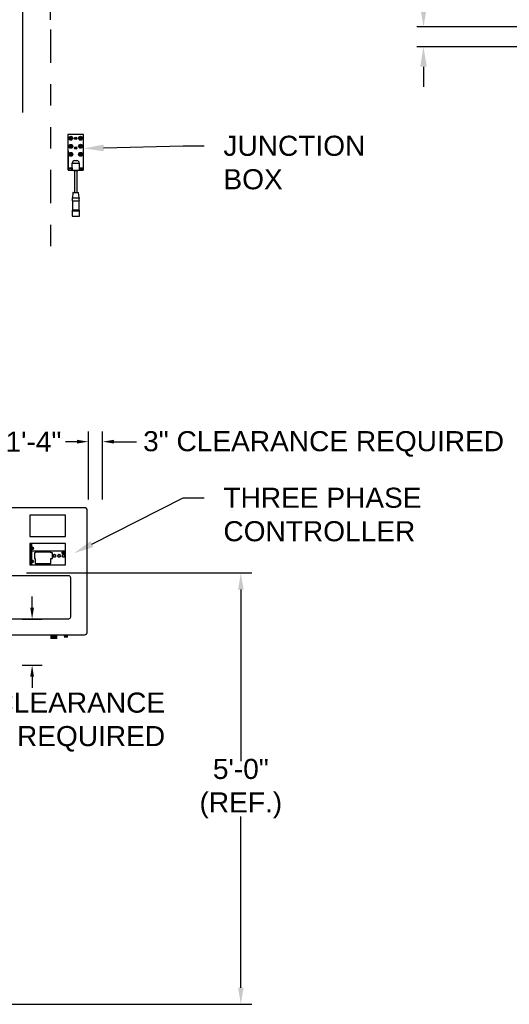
# Model space of a CAD drawing. Header units: inches. Extents: x 170 to 312, y 215 to 248.
# Tile 207 of 216: x 231.71 to 233.99, y 220.41 to 225.01. Entities that reach past the tile are written whole.
import ezdxf
from ezdxf import colors
from ezdxf.entities.mleader import LeaderData, LeaderLine
from ezdxf.math import Vec2, Vec3

# ---------------------------------------------------------------- set-up
doc = ezdxf.new("R2010")
doc.units = ezdxf.units.IN
doc.header["$LTSCALE"] = 0.25
doc.header["$MEASUREMENT"] = 0
doc.linetypes.add('PHANTOM2', pattern=[1.25, 0.625, -0.125, 0.125, -0.125, 0.125, -0.125])
for name, color, linetype in [('ANNOTATIONS', 1, 'Continuous'), ('HIDDEN', 6, 'PHANTOM2'), ('MOTOR LH', 7, 'Continuous')]:
    doc.layers.add(name, color=color, linetype=linetype)
doc.styles.add('ARIAL', font='arial.ttf', dxfattribs={"height": 0.09375})
doc.dimstyles.new('STANDARD$0', dxfattribs={"dimtxt": 0.09375, "dimasz": 0.09375, "dimexe": 0.03125, "dimexo": 0.046875, "dimgap": 0.09, "dimtad": 0, "dimtih": 1, "dimtoh": 1, "dimdec": 4, "dimzin": 0, "dimdsep": 46, "dimtxsty": 'ARIAL', "dimcen": 0.09, "dimadec": 0, "dimazin": 0, "dimtfac": 1, "dimtdec": 4, "dimtofl": 0, "dimtmove": 0, "dimatfit": 1, "dimfxl": 1, "dimtolj": 1, "dimtzin": 0, "dimarcsym": 0})

# ---------------------------------------------------------------- blocks, each defined once
blk = doc.blocks.new('*D179')
at = {"layer": 'ANNOTATIONS', "color": 0, "lineweight": -2, "transparency": 16777216}
for p, q in [((233.5894, 225.0714), (233.5894, 225.1651)), ((233.5894, 225.1651), (233.6832, 225.1651)), ((234.6452, 224.9776), (233.5582, 224.9776)), ((235.4248, 224.8853), (233.5582, 224.8853)), ((233.5894, 224.7916), (233.5894, 224.6978))]:
    blk.add_line(p, q, dxfattribs=at)
at = {"layer": 'ANNOTATIONS', "color": 0, "transparency": 16777216}
for points in [[(233.5738, 225.0714), (233.6051, 225.0714), (233.5894, 224.9776)], [(233.5738, 224.7916), (233.6051, 224.7916), (233.5894, 224.8853)]]:
    blk.add_solid(points, dxfattribs=at)
at = {"layer": 'defpoints', "color": 0, "transparency": 16777216}
for p in [(234.6921, 224.9776), (233.5894, 224.8853), (235.4717, 224.8853)]:
    blk.add_point(p, dxfattribs=at)
at = {"layer": 'ANNOTATIONS', "color": 0, "transparency": 16777216, "insert": (233.9319, 225.1651), "char_height": 0.09375, "attachment_point": 5, "style": 'ARIAL'}
blk.add_mtext('\\A1;1 1/2"', dxfattribs=at)
blk = doc.blocks.new('*D171')
at = {"layer": 'ANNOTATIONS', "color": 0, "lineweight": -2, "transparency": 16777216}
for p, q in [((230.6266, 223.5854), (230.6266, 225.1525)), ((231.7203, 224.5784), (231.7203, 225.1525)), ((230.7204, 225.1213), (230.8883, 225.1213)), ((231.6265, 225.1213), (231.4586, 225.1213))]:
    blk.add_line(p, q, dxfattribs=at)
at = {"layer": 'ANNOTATIONS', "color": 0, "transparency": 16777216}
for points in [[(230.7204, 225.1369), (230.7204, 225.1057), (230.6266, 225.1213)], [(231.6265, 225.1369), (231.6265, 225.1057), (231.7203, 225.1213)]]:
    blk.add_solid(points, dxfattribs=at)
at = {"layer": 'defpoints', "color": 0, "transparency": 16777216}
for p in [(230.6266, 225.1213), (231.7203, 224.5315), (230.6266, 223.5385)]:
    blk.add_point(p, dxfattribs=at)
at = {"layer": 'ANNOTATIONS', "color": 0, "transparency": 16777216, "insert": (231.1735, 225.1213), "char_height": 0.09375, "attachment_point": 5, "style": 'ARIAL'}
blk.add_mtext('\\A1;17 3/8"', dxfattribs=at)
blk = doc.blocks.new('*D186')
at = {"layer": 'ANNOTATIONS', "color": 0, "lineweight": -2, "transparency": 16777216}
for p, q in [((230.6266, 223.5854), (230.6266, 225.5863)), ((231.85, 225.0117), (231.85, 225.5863)), ((230.7204, 225.555), (231.0572, 225.555)), ((231.7563, 225.555), (231.4194, 225.555))]:
    blk.add_line(p, q, dxfattribs=at)
at = {"layer": 'ANNOTATIONS', "color": 0, "transparency": 16777216}
for points in [[(230.7204, 225.5706), (230.7204, 225.5394), (230.6266, 225.555)], [(231.7563, 225.5706), (231.7563, 225.5394), (231.85, 225.555)]]:
    blk.add_solid(points, dxfattribs=at)
at = {"layer": 'defpoints', "color": 0, "transparency": 16777216}
for p in [(231.85, 225.555), (231.85, 224.9648), (230.6266, 223.5385)]:
    blk.add_point(p, dxfattribs=at)
at = {"layer": 'ANNOTATIONS', "color": 0, "transparency": 16777216, "insert": (231.2383, 225.555), "char_height": 0.09375, "attachment_point": 5, "style": 'ARIAL'}
blk.add_mtext('\\A1;20"', dxfattribs=at)

msp = doc.modelspace()

# ---------------------------------------------------------------- linework, layer by layer
at = {"layer": 'ANNOTATIONS'}
for p, q in [((232.02659, 222.77145), (232.02659, 223.08815)), ((232.09226, 222.77145), (232.09226, 223.08815)), ((231.97315, 223.04101), (231.92001, 223.04101)), ((232.1454, 223.04101), (232.25, 223.04101)), ((231.73743, 222.42782), (232.78838, 222.42782)), ((232.73729, 222.35015), (232.73729, 221.54973)), ((231.76359, 222.26556), (231.76359, 222.3187)), ((231.71646, 222.21242), (231.81072, 222.21242)), ((231.71646, 221.99712), (231.81072, 221.99712)), ((231.76359, 221.94398), (231.76359, 221.89084)), ((232.73729, 220.49118), (232.73729, 221.29121)), ((231.20706, 220.41351), (232.78838, 220.41351))]:
    msp.add_line(p, q, dxfattribs=at)
for points in [[(231.97315, 223.04987), (231.97315, 223.03216), (232.02629, 223.04101)], [(232.1454, 223.04987), (232.1454, 223.03216), (232.09226, 223.04101)], [(232.72434, 222.35015), (232.75023, 222.35015), (232.73729, 222.42782)], [(231.75473, 222.26556), (231.77244, 222.26556), (231.76359, 222.21242)], [(231.75473, 221.94398), (231.77244, 221.94398), (231.76359, 221.99712)], [(232.72434, 220.49118), (232.75023, 220.49118), (232.73729, 220.41351)]]:
    msp.add_solid(points, dxfattribs=at)
at = {"layer": 'HIDDEN'}
msp.add_line((231.85002, 224.96659), (231.85002, 223.9359), dxfattribs=at)
at = {"layer": 'MOTOR LH'}
for p, q in [((231.93043, 224.47554), (231.93073, 224.31192)), ((232.00258, 224.47619), (231.93094, 224.47605)), ((231.93094, 224.47503), (231.93123, 224.32083)), ((232.00207, 224.47567), (231.93145, 224.47554)), ((231.98505, 224.45746), (231.98426, 224.45745)), ((231.98428, 224.45882), (231.98505, 224.45882)), ((231.98505, 224.45882), (231.98505, 224.45746)), ((232.00287, 224.32096), (232.00258, 224.47516)), ((232.0034, 224.31206), (232.00309, 224.47567)), ((231.96187, 224.35364), (231.97211, 224.35366)), ((231.93174, 224.32032), (231.95025, 224.32035)), ((231.93446, 224.30821), (231.95027, 224.30824)), ((231.94539, 224.31727), (231.93703, 224.31726)), ((231.93705, 224.31129), (231.9454, 224.3113)), ((231.95025, 224.32035), (231.95021, 224.34236)), ((231.95025, 224.32035), (231.95027, 224.30824)), ((231.95667, 224.30825), (231.95667, 224.30735)), ((231.96059, 224.30736), (231.96078, 224.20501)), ((231.97375, 224.20504), (231.97356, 224.30738)), ((231.97748, 224.30739), (231.97748, 224.30829)), ((231.98381, 224.34242), (231.98385, 224.32041)), ((231.98385, 224.32041), (232.00236, 224.32045)), ((231.98385, 224.32041), (231.98387, 224.3083)), ((231.98387, 224.3083), (231.99969, 224.30833)), ((231.99708, 224.31737), (231.98872, 224.31735)), ((231.98873, 224.31138), (231.99709, 224.3114)), ((231.95134, 224.16577), (231.95142, 224.12312)), ((231.95396, 224.20407), (231.95167, 224.17927)), ((231.98295, 224.17933), (231.98057, 224.20412)), ((231.98341, 224.12318), (231.98334, 224.16582)), ((231.95142, 224.12312), (231.95002, 224.11916)), ((231.95002, 224.11916), (231.95007, 224.09446)), ((231.98482, 224.11922), (231.98341, 224.12318)), ((231.98487, 224.09452), (231.98482, 224.11922)), ((232.00822, 222.73228), (231.51728, 222.73228)), ((231.91863, 222.69857), (231.75227, 222.69857)), ((231.75227, 222.69857), (231.75227, 222.59876)), ((231.91863, 222.59876), (231.91863, 222.69857)), ((232.02069, 222.15221), (232.02069, 222.7198)), ((231.75227, 222.59876), (231.91863, 222.59876)), ((231.91863, 222.56503), (231.75227, 222.56503)), ((231.75227, 222.56503), (231.75227, 222.46548)), ((231.75779, 222.46548), (231.75779, 222.56503)), ((231.75962, 222.46548), (231.75962, 222.56503)), ((231.76001, 222.46548), (231.76001, 222.56503)), ((231.76041, 222.54447), (231.76041, 222.56503)), ((231.76106, 222.56503), (231.76106, 222.54589)), ((231.76113, 222.54599), (231.76113, 222.56503)), ((231.91863, 222.46548), (231.91863, 222.56503)), ((231.76041, 222.48291), (231.76041, 222.5419)), ((231.76106, 222.54048), (231.76106, 222.48433)), ((231.76113, 222.54039), (231.76113, 222.48442)), ((231.91863, 222.53009), (231.76113, 222.53009)), ((231.77412, 222.52158), (231.77412, 222.49603)), ((231.7775, 222.52158), (231.77412, 222.52158)), ((231.7775, 222.52503), (231.7775, 222.52158)), ((231.85086, 222.52503), (231.7775, 222.52503)), ((231.85086, 222.52158), (231.85086, 222.52503)), ((231.85842, 222.52158), (231.85086, 222.52158)), ((231.85842, 222.49603), (231.85842, 222.52158)), ((231.91863, 222.52577), (231.90211, 222.52577)), ((231.90211, 222.52577), (231.90211, 222.52053)), ((231.90211, 222.52053), (231.91863, 222.52053)), ((231.91309, 222.52053), (231.91309, 222.52577)), ((231.9136, 222.52053), (231.9136, 222.52577)), ((231.91457, 222.52577), (231.91457, 222.52053)), ((231.91473, 222.52053), (231.91473, 222.52577)), ((231.9151, 222.52577), (231.9151, 222.52053)), ((231.91525, 222.52053), (231.91525, 222.52577)), ((231.91622, 222.52577), (231.91622, 222.52053)), ((231.91674, 222.52577), (231.91674, 222.52053)), ((231.75227, 222.46548), (231.91863, 222.46548)), ((231.76041, 222.46548), (231.76041, 222.48034)), ((231.76968, 222.48105), (231.7605, 222.4806)), ((231.76106, 222.47892), (231.76106, 222.46548)), ((231.76113, 222.47882), (231.76113, 222.46548)), ((231.77412, 222.49603), (231.7775, 222.49603)), ((231.7775, 222.49603), (231.7775, 222.47132)), ((231.7775, 222.47133), (231.85086, 222.47133)), ((231.7775, 222.47132), (231.85086, 222.47132)), ((231.77829, 222.47132), (231.77829, 222.47133)), ((231.77881, 222.47132), (231.77881, 222.47133)), ((231.77978, 222.47133), (231.77978, 222.47132)), ((231.77994, 222.47132), (231.77994, 222.47133)), ((231.78031, 222.47133), (231.78031, 222.47132)), ((231.78046, 222.47132), (231.78046, 222.47133)), ((231.78143, 222.47133), (231.78143, 222.47132)), ((231.78195, 222.47133), (231.78195, 222.47132)), ((231.80848, 222.47132), (231.80848, 222.47133)), ((231.80914, 222.47132), (231.80914, 222.47133)), ((231.81438, 222.47133), (231.81438, 222.47132)), ((231.81503, 222.47133), (231.81503, 222.47132)), ((231.818, 222.46656), (231.81582, 222.46656)), ((231.81582, 222.46656), (231.81582, 222.46548)), ((231.818, 222.46548), (231.818, 222.46891)), ((231.818, 222.46891), (231.84462, 222.46891)), ((231.84462, 222.46868), (231.818, 222.46868)), ((231.84462, 222.46829), (231.818, 222.46829)), ((231.81909, 222.46918), (231.81909, 222.46891)), ((231.84332, 222.46918), (231.81909, 222.46918)), ((231.81992, 222.46563), (231.82084, 222.46563)), ((231.81992, 222.46548), (231.81992, 222.46563)), ((231.82084, 222.46655), (231.82112, 222.46655)), ((231.82084, 222.46563), (231.82084, 222.46655)), ((231.82112, 222.46655), (231.82112, 222.46563)), ((231.82112, 222.46563), (231.82204, 222.46563)), ((231.82204, 222.46563), (231.82204, 222.46548)), ((231.8268, 222.46548), (231.82756, 222.46707)), ((231.82757, 222.46647), (231.82711, 222.46548)), ((231.82756, 222.46707), (231.8276, 222.46707)), ((231.82803, 222.46548), (231.82757, 222.46647)), ((231.8276, 222.46707), (231.82833, 222.46548)), ((231.8332, 222.46707), (231.8338, 222.46707)), ((231.8332, 222.46548), (231.8332, 222.46707)), ((231.83348, 222.46675), (231.83348, 222.46575)), ((231.83386, 222.46675), (231.83348, 222.46675)), ((231.83348, 222.46575), (231.83366, 222.46575)), ((231.84159, 222.46707), (231.84189, 222.46707)), ((231.84227, 222.46548), (231.84159, 222.46707)), ((231.84189, 222.46707), (231.84257, 222.46548)), ((231.8433, 222.46548), (231.84397, 222.46707)), ((231.84332, 222.46891), (231.84332, 222.46918)), ((231.84427, 222.46707), (231.8436, 222.46548)), ((231.84397, 222.46707), (231.84427, 222.46707)), ((231.84462, 222.46891), (231.84462, 222.46548)), ((231.8466, 222.46656), (231.84462, 222.46656)), ((231.8466, 222.46548), (231.8466, 222.46656)), ((231.85086, 222.47132), (231.85086, 222.49603)), ((231.85086, 222.49603), (231.85842, 222.49603)), ((231.9344, 222.41504), (231.59802, 222.41504)), ((231.94388, 222.22289), (231.94388, 222.40556)), ((231.59802, 222.21341), (231.9344, 222.21341)), ((231.51728, 222.13973), (232.00822, 222.13973)), ((231.8507, 222.13973), (231.8507, 222.1306)), ((231.87932, 222.1306), (231.87932, 222.13973)), ((231.91402, 222.13973), (231.91402, 222.13426)), ((231.92866, 222.13426), (231.92866, 222.13973)), ((231.8507, 222.1306), (231.85037, 222.13041)), ((231.85037, 222.13041), (231.8507, 222.13022)), ((231.85037, 222.13041), (231.87965, 222.13041)), ((231.8507, 222.12977), (231.85037, 222.12958)), ((231.85037, 222.12958), (231.8507, 222.12939)), ((231.85037, 222.12958), (231.87965, 222.12958)), ((231.8507, 222.12894), (231.85037, 222.12875)), ((231.85037, 222.12875), (231.8507, 222.12856)), ((231.85037, 222.12875), (231.87965, 222.12875)), ((231.8507, 222.12811), (231.85037, 222.12792)), ((231.85037, 222.12792), (231.8507, 222.12773)), ((231.85037, 222.12792), (231.87965, 222.12792)), ((231.8507, 222.12728), (231.85037, 222.12709)), ((231.85037, 222.12709), (231.8507, 222.12689)), ((231.85037, 222.12709), (231.87965, 222.12709)), ((231.8507, 222.12645), (231.85037, 222.12625)), ((231.85037, 222.12625), (231.8507, 222.12606)), ((231.85037, 222.12625), (231.87965, 222.12625)), ((231.8507, 222.12561), (231.85037, 222.12542)), ((231.85037, 222.12542), (231.8507, 222.12523)), ((231.85037, 222.12542), (231.87965, 222.12542)), ((231.8507, 222.12478), (231.85037, 222.12459)), ((231.85037, 222.12459), (231.8507, 222.1244)), ((231.85037, 222.12459), (231.87965, 222.12459)), ((231.87932, 222.1306), (231.8507, 222.1306)), ((231.8507, 222.13022), (231.8507, 222.12977)), ((231.8507, 222.13022), (231.87932, 222.13022)), ((231.87932, 222.12977), (231.8507, 222.12977)), ((231.8507, 222.12939), (231.8507, 222.12894)), ((231.8507, 222.12939), (231.87932, 222.12939)), ((231.87932, 222.12894), (231.8507, 222.12894)), ((231.8507, 222.12856), (231.8507, 222.12811)), ((231.8507, 222.12856), (231.87932, 222.12856)), ((231.87932, 222.12811), (231.8507, 222.12811)), ((231.8507, 222.12773), (231.8507, 222.12728)), ((231.8507, 222.12773), (231.87932, 222.12773)), ((231.87932, 222.12728), (231.8507, 222.12728)), ((231.8507, 222.12689), (231.8507, 222.12645)), ((231.8507, 222.12689), (231.87932, 222.12689)), ((231.87932, 222.12645), (231.8507, 222.12645)), ((231.8507, 222.12606), (231.8507, 222.12561)), ((231.8507, 222.12606), (231.87932, 222.12606)), ((231.87932, 222.12561), (231.8507, 222.12561)), ((231.8507, 222.12523), (231.8507, 222.12478)), ((231.8507, 222.12523), (231.87932, 222.12523)), ((231.87932, 222.12478), (231.8507, 222.12478)), ((231.8507, 222.1244), (231.8507, 222.12209)), ((231.8507, 222.1244), (231.87932, 222.1244)), ((231.87932, 222.12209), (231.8507, 222.12209)), ((231.87965, 222.13041), (231.87932, 222.1306)), ((231.87932, 222.13022), (231.87965, 222.13041)), ((231.87932, 222.12977), (231.87932, 222.13022)), ((231.87965, 222.12958), (231.87932, 222.12977)), ((231.87932, 222.12939), (231.87965, 222.12958)), ((231.87932, 222.12894), (231.87932, 222.12939)), ((231.87965, 222.12875), (231.87932, 222.12894)), ((231.87932, 222.12856), (231.87965, 222.12875)), ((231.87932, 222.12811), (231.87932, 222.12856)), ((231.87965, 222.12792), (231.87932, 222.12811)), ((231.87932, 222.12773), (231.87965, 222.12792)), ((231.87932, 222.12728), (231.87932, 222.12773)), ((231.87965, 222.12709), (231.87932, 222.12728)), ((231.87932, 222.12689), (231.87965, 222.12709)), ((231.87932, 222.12645), (231.87932, 222.12689)), ((231.87965, 222.12625), (231.87932, 222.12645)), ((231.87932, 222.12606), (231.87965, 222.12625)), ((231.87932, 222.12561), (231.87932, 222.12606)), ((231.87965, 222.12542), (231.87932, 222.12561)), ((231.87932, 222.12523), (231.87965, 222.12542)), ((231.87932, 222.12478), (231.87932, 222.12523)), ((231.87965, 222.12459), (231.87932, 222.12478)), ((231.87932, 222.1244), (231.87965, 222.12459)), ((231.87932, 222.12209), (231.87932, 222.1244)), ((231.91402, 222.13426), (231.91369, 222.13407)), ((231.91369, 222.13407), (231.91402, 222.13388)), ((231.91369, 222.13407), (231.92899, 222.13407)), ((231.91402, 222.1336), (231.91369, 222.13341)), ((231.91369, 222.13341), (231.91402, 222.13322)), ((231.91369, 222.13341), (231.92899, 222.13341)), ((231.91402, 222.13293), (231.91369, 222.13274)), ((231.91369, 222.13274), (231.91402, 222.13255)), ((231.91369, 222.13274), (231.92899, 222.13274)), ((231.91402, 222.13227), (231.91369, 222.13208)), ((231.91369, 222.13208), (231.91402, 222.13188)), ((231.91369, 222.13208), (231.92899, 222.13208)), ((231.91402, 222.1316), (231.91369, 222.13141)), ((231.91369, 222.13141), (231.91402, 222.13122)), ((231.91369, 222.13141), (231.92899, 222.13141)), ((231.91402, 222.13094), (231.91369, 222.13075)), ((231.91369, 222.13075), (231.91402, 222.13055)), ((231.91369, 222.13075), (231.92899, 222.13075)), ((231.91402, 222.13027), (231.91369, 222.13008)), ((231.91369, 222.13008), (231.91402, 222.12989)), ((231.91369, 222.13008), (231.92899, 222.13008)), ((231.91402, 222.12961), (231.91369, 222.12941)), ((231.91369, 222.12941), (231.91402, 222.12922)), ((231.91369, 222.12941), (231.92899, 222.12941)), ((231.91402, 222.13426), (231.92866, 222.13426)), ((231.91402, 222.13388), (231.91402, 222.1336)), ((231.91402, 222.13388), (231.92866, 222.13388)), ((231.91402, 222.1336), (231.92866, 222.1336)), ((231.91402, 222.13322), (231.91402, 222.13293)), ((231.91402, 222.13322), (231.92866, 222.13322)), ((231.91402, 222.13293), (231.92866, 222.13293)), ((231.91402, 222.13255), (231.91402, 222.13227)), ((231.91402, 222.13255), (231.92866, 222.13255)), ((231.91402, 222.13227), (231.92866, 222.13227)), ((231.91402, 222.13188), (231.91402, 222.1316)), ((231.91402, 222.13188), (231.92866, 222.13188)), ((231.91402, 222.1316), (231.92866, 222.1316)), ((231.91402, 222.13122), (231.91402, 222.13094)), ((231.91402, 222.13122), (231.92866, 222.13122)), ((231.91402, 222.13094), (231.92866, 222.13094)), ((231.91402, 222.13055), (231.91402, 222.13027)), ((231.91402, 222.13055), (231.92866, 222.13055)), ((231.91402, 222.13027), (231.92866, 222.13027)), ((231.91402, 222.12989), (231.91402, 222.12961)), ((231.91402, 222.12989), (231.92866, 222.12989)), ((231.91402, 222.12961), (231.92866, 222.12961)), ((231.91402, 222.12922), (231.91402, 222.12775)), ((231.91402, 222.12922), (231.92866, 222.12922)), ((231.92866, 222.12775), (231.91402, 222.12775)), ((231.92899, 222.13407), (231.92866, 222.13426)), ((231.92866, 222.13388), (231.92899, 222.13407)), ((231.92866, 222.1336), (231.92866, 222.13388)), ((231.92899, 222.13341), (231.92866, 222.1336)), ((231.92866, 222.13322), (231.92899, 222.13341)), ((231.92866, 222.13293), (231.92866, 222.13322)), ((231.92899, 222.13274), (231.92866, 222.13293)), ((231.92866, 222.13255), (231.92899, 222.13274)), ((231.92866, 222.13227), (231.92866, 222.13255)), ((231.92899, 222.13208), (231.92866, 222.13227)), ((231.92866, 222.13188), (231.92899, 222.13208)), ((231.92866, 222.1316), (231.92866, 222.13188)), ((231.92899, 222.13141), (231.92866, 222.1316)), ((231.92866, 222.13122), (231.92899, 222.13141)), ((231.92866, 222.13094), (231.92866, 222.13122)), ((231.92899, 222.13075), (231.92866, 222.13094)), ((231.92866, 222.13055), (231.92899, 222.13075)), ((231.92866, 222.13027), (231.92866, 222.13055)), ((231.92899, 222.13008), (231.92866, 222.13027)), ((231.92866, 222.12989), (231.92899, 222.13008)), ((231.92866, 222.12961), (231.92866, 222.12989)), ((231.92899, 222.12941), (231.92866, 222.12961)), ((231.92866, 222.12922), (231.92899, 222.12941)), ((231.92866, 222.12775), (231.92866, 222.12922))]:
    msp.add_line(p, q, dxfattribs=at)
at = {"layer": 'MOTOR LH', "flags": 128}
for points in [[(231.95021, 224.34236), (231.95046, 224.34236), (231.95122, 224.34236), (231.95246, 224.34236), (231.95414, 224.34236), (231.95621, 224.34237), (231.95861, 224.34237), (231.96126, 224.34238), (231.96409, 224.34238), (231.96701, 224.34239), (231.96993, 224.34239), (231.97276, 224.3424), (231.97541, 224.3424), (231.97781, 224.34241), (231.97988, 224.34241), (231.98156, 224.34241), (231.9828, 224.34242), (231.98356, 224.34242), (231.98381, 224.34242)], [(231.95027, 224.30824), (231.95053, 224.30824), (231.95128, 224.30824), (231.95252, 224.30825), (231.9542, 224.30825), (231.95627, 224.30825), (231.95867, 224.30826), (231.96133, 224.30826), (231.96415, 224.30827), (231.96707, 224.30827), (231.96999, 224.30828), (231.97282, 224.30828), (231.97547, 224.30829), (231.97787, 224.30829), (231.97994, 224.3083), (231.98162, 224.3083), (231.98286, 224.3083), (231.98362, 224.3083), (231.98387, 224.3083)], [(231.95667, 224.30735), (231.95668, 224.30735), (231.95705, 224.30735), (231.95788, 224.30735), (231.95914, 224.30735), (231.96078, 224.30736), (231.9627, 224.30736), (231.96484, 224.30737), (231.96707, 224.30737)], [(231.96707, 224.30737), (231.96931, 224.30737), (231.97144, 224.30738), (231.97337, 224.30738), (231.975, 224.30738), (231.97627, 224.30739), (231.9771, 224.30739), (231.97746, 224.30739), (231.97748, 224.30739)], [(231.95134, 224.16577), (231.95158, 224.16577), (231.9523, 224.16577), (231.95348, 224.16577), (231.95508, 224.16577), (231.95705, 224.16578), (231.95934, 224.16578), (231.96186, 224.16578), (231.96456, 224.16579), (231.96734, 224.16579)], [(231.95167, 224.17927), (231.95191, 224.17927), (231.95262, 224.17927), (231.95377, 224.17928), (231.95533, 224.17928), (231.95726, 224.17928), (231.95949, 224.17929), (231.96196, 224.17929), (231.9646, 224.1793), (231.96731, 224.1793)], [(231.95396, 224.20407), (231.95398, 224.20407), (231.95434, 224.20407), (231.95516, 224.20407), (231.95643, 224.20408), (231.95808, 224.20408), (231.96007, 224.20408), (231.96232, 224.20409), (231.96475, 224.20409), (231.96727, 224.2041)], [(231.95498, 224.205), (231.95521, 224.205), (231.95591, 224.205), (231.95705, 224.205), (231.95858, 224.20501), (231.96044, 224.20501), (231.96256, 224.20502), (231.96487, 224.20502), (231.96726, 224.20502)], [(231.96726, 224.20502), (231.96966, 224.20503), (231.97197, 224.20503), (231.97409, 224.20504), (231.97595, 224.20504), (231.97748, 224.20504), (231.97861, 224.20504), (231.97931, 224.20505), (231.97955, 224.20505)], [(231.96727, 224.2041), (231.96978, 224.2041), (231.97221, 224.20411), (231.97446, 224.20411), (231.97645, 224.20411), (231.9781, 224.20412), (231.97937, 224.20412), (231.9802, 224.20412), (231.98056, 224.20412), (231.98057, 224.20412)], [(231.96731, 224.1793), (231.97003, 224.17931), (231.97266, 224.17931), (231.97513, 224.17932), (231.97736, 224.17932), (231.97929, 224.17932), (231.98085, 224.17933), (231.98201, 224.17933), (231.98271, 224.17933), (231.98295, 224.17933)], [(231.96734, 224.16579), (231.97011, 224.1658), (231.97281, 224.1658), (231.97534, 224.16581), (231.97762, 224.16581), (231.97959, 224.16582), (231.98119, 224.16582), (231.98237, 224.16582), (231.98309, 224.16582), (231.98334, 224.16582)], [(231.95002, 224.11916), (231.95008, 224.11916), (231.95056, 224.11916), (231.95149, 224.11916), (231.95286, 224.11916), (231.95462, 224.11917), (231.95674, 224.11917), (231.95914, 224.11917), (231.96177, 224.11918), (231.96456, 224.11918), (231.96742, 224.11919)], [(231.95142, 224.12312), (231.95166, 224.12312), (231.95238, 224.12312), (231.95356, 224.12313), (231.95516, 224.12313), (231.95713, 224.12313), (231.95942, 224.12314), (231.96194, 224.12314), (231.96464, 224.12315)], [(231.96464, 224.12315), (231.97019, 224.12316), (231.97289, 224.12316), (231.97541, 224.12317), (231.9777, 224.12317), (231.97967, 224.12317), (231.98127, 224.12318), (231.98245, 224.12318), (231.98317, 224.12318), (231.98341, 224.12318)], [(231.96742, 224.11919), (231.97029, 224.1192), (231.97307, 224.1192), (231.9757, 224.11921), (231.97811, 224.11921), (231.98022, 224.11921), (231.98199, 224.11922), (231.98336, 224.11922), (231.98429, 224.11922), (231.98476, 224.11922), (231.98482, 224.11922)], [(231.95007, 224.09446), (231.95013, 224.09446), (231.9506, 224.09446), (231.95154, 224.09446), (231.9529, 224.09446), (231.95467, 224.09447), (231.95678, 224.09447), (231.95919, 224.09448), (231.96182, 224.09448), (231.9646, 224.09449), (231.96747, 224.09449)], [(231.9511, 224.09344), (231.95111, 224.09344), (231.95146, 224.09344), (231.95228, 224.09344), (231.95353, 224.09344), (231.95518, 224.09344), (231.95718, 224.09345), (231.95948, 224.09345), (231.96202, 224.09346), (231.9647, 224.09346)], [(231.9647, 224.09346), (231.97024, 224.09347), (231.97293, 224.09348), (231.97546, 224.09348), (231.97776, 224.09349), (231.97976, 224.09349), (231.98141, 224.09349), (231.98266, 224.0935), (231.98348, 224.0935), (231.98383, 224.0935), (231.98385, 224.0935)], [(231.96747, 224.09449), (231.97033, 224.0945), (231.97312, 224.0945), (231.97575, 224.09451), (231.97815, 224.09451), (231.98027, 224.09451), (231.98203, 224.09452), (231.9834, 224.09452), (231.98433, 224.09452), (231.98481, 224.09452), (231.98487, 224.09452)], [(231.76043, 222.54376), (231.76152, 222.54382), (231.76266, 222.54387), (231.76383, 222.54393), (231.76502, 222.54399), (231.7662, 222.54404), (231.76737, 222.5441), (231.76851, 222.54416), (231.76961, 222.54421)], [(231.76968, 222.54261), (231.76859, 222.54256), (231.76745, 222.5425), (231.76628, 222.54245), (231.76509, 222.54239), (231.76391, 222.54233), (231.76274, 222.54228), (231.7616, 222.54222), (231.7605, 222.54217)], [(231.76043, 222.4822), (231.76152, 222.48225), (231.76266, 222.4823), (231.76383, 222.48236), (231.76502, 222.48242), (231.7662, 222.48248), (231.76737, 222.48253), (231.76851, 222.48259), (231.76961, 222.48264)]]:
    msp.add_lwpolyline(points, dxfattribs=at)
at = {"layer": 'MOTOR LH'}
for centre, radius in [((231.94394, 224.458), 0.00913), ((231.94394, 224.458), 0.00785), ((231.94394, 224.458), 0.00542), ((231.94122, 224.4607), 0.000853), ((231.94123, 224.45528), 0.000853), ((231.94394, 224.458), 0.000853), ((231.94664, 224.46071), 0.000853), ((231.94665, 224.45529), 0.000853), ((231.96679, 224.45795), 0.00536), ((231.96679, 224.45795), 0.00292), ((231.98965, 224.45808), 0.00913), ((231.98965, 224.45808), 0.00785), ((231.98693, 224.46079), 0.000853), ((231.98694, 224.45536), 0.000853), ((231.98965, 224.45808), 0.000853), ((231.99236, 224.4608), 0.000853), ((231.99237, 224.45537), 0.000853), ((231.94401, 224.42047), 0.00913), ((231.94408, 224.38294), 0.00913), ((231.94401, 224.42047), 0.00785), ((231.94408, 224.38294), 0.00785), ((231.94401, 224.42047), 0.00542), ((231.94129, 224.42318), 0.000853), ((231.9413, 224.41775), 0.000853), ((231.94401, 224.42047), 0.000853), ((231.94671, 224.42319), 0.000853), ((231.94672, 224.41776), 0.000853), ((231.96688, 224.41224), 0.00536), ((231.96688, 224.41224), 0.00292), ((231.98972, 224.42055), 0.00913), ((231.98979, 224.38303), 0.00913), ((231.98972, 224.42055), 0.00785), ((231.98979, 224.38303), 0.00785), ((231.98972, 224.42055), 0.00542), ((231.987, 224.42326), 0.000853), ((231.98701, 224.41784), 0.000853), ((231.98972, 224.42055), 0.000853), ((231.99243, 224.42327), 0.000853), ((231.99244, 224.41785), 0.000853), ((231.94408, 224.38294), 0.00542), ((231.94136, 224.38565), 0.000853), ((231.94137, 224.38023), 0.000853), ((231.94408, 224.38294), 0.000853), ((231.94678, 224.38566), 0.000853), ((231.94679, 224.38024), 0.000853), ((231.98979, 224.38303), 0.00542), ((231.98707, 224.38573), 0.000853), ((231.98708, 224.38031), 0.000853), ((231.98979, 224.38303), 0.000853), ((231.9925, 224.38574), 0.000853), ((231.99251, 224.38032), 0.000853), ((231.76506, 222.54319), 0.00482), ((231.86749, 222.50815), 0.00622), ((231.88911, 222.50815), 0.00622), ((231.91072, 222.50815), 0.00622), ((231.76506, 222.48162), 0.00482)]:
    msp.add_circle(centre, radius, dxfattribs=at)
for centre, radius, start, end in [((231.93094, 224.47554), 0.000512, 90.10619, 180.10619), ((231.93145, 224.47503), 0.000512, 90.10619, 180.10619), ((231.98965, 224.45808), 0.00542, 186.62602, 172.17259), ((232.00207, 224.47516), 0.000512, 0.10619, 90.10619), ((232.00258, 224.47567), 0.000512, 0.10619, 90.10619), ((231.96292, 224.34089), 0.01279, 94.68447, 173.3982), ((231.97109, 224.34089), 0.01281, 6.87071, 85.47138), ((231.93445, 224.31193), 0.00372, 180.10619, 270.10619), ((231.93174, 224.32083), 0.000512, 180.10619, 270.10619), ((231.93704, 224.31427), 0.00299, 90.10619, 270.10619), ((231.9454, 224.31429), 0.00299, 270.10619, 90.10619), ((231.98872, 224.31437), 0.00299, 90.10619, 270.10619), ((231.99708, 224.31438), 0.00299, 270.10619, 90.10619), ((231.99968, 224.31205), 0.00372, 270.10619, 0.10619), ((232.00236, 224.32096), 0.000512, 270.10619, 0.10619), ((231.93228, 224.173), 0.02038, 339.22258, 17.93077), ((231.95498, 224.20398), 0.00102, 90.10619, 174.72948), ((231.97955, 224.20402), 0.00102, 5.48289, 90.10619), ((232.00237, 224.17313), 0.02038, 162.2816, 200.9898), ((231.95109, 224.09446), 0.00102, 180.10619, 270.10619), ((231.98384, 224.09452), 0.00102, 270.10619, 0.10619), ((232.00822, 222.7198), 0.01248, 0, 90), ((231.76506, 222.54319), 0.00473, 173.04894, 192.50643), ((231.76506, 222.54319), 0.00466, 12.63519, 172.92017), ((231.76506, 222.54319), 0.00466, 192.63519, 352.92017), ((231.76506, 222.54319), 0.00473, 353.04894, 12.50643), ((231.76506, 222.48162), 0.00473, 173.04894, 192.50643), ((231.76506, 222.48162), 0.00466, 12.63519, 172.92017), ((231.76506, 222.48162), 0.00466, 192.63519, 352.92017), ((231.76506, 222.48162), 0.00473, 353.04894, 12.50643), ((231.93291, 222.40406), 0.01108, 7.7581, 82.2419), ((231.93291, 222.22439), 0.01108, 277.7581, 352.2419), ((232.00822, 222.15221), 0.01248, 270, 0)]:
    msp.add_arc(centre, radius, start, end, dxfattribs=at)
for points, knots in [([(231.87306, 222.50815), (231.87299, 222.50745), (231.87287, 222.50637), (231.87218, 222.50507), (231.87146, 222.50418), (231.87057, 222.50346), (231.86927, 222.50279), (231.86749, 222.50245), (231.86572, 222.50279), (231.86442, 222.50346), (231.86353, 222.50418), (231.86281, 222.50507), (231.86213, 222.50637), (231.86179, 222.50815), (231.86213, 222.50992), (231.86281, 222.51122), (231.86353, 222.51211), (231.86442, 222.51284), (231.86572, 222.51351), (231.86749, 222.51385), (231.86927, 222.51351), (231.87057, 222.51284), (231.87146, 222.51211), (231.87218, 222.51122), (231.87287, 222.50992), (231.87299, 222.50885), (231.87306, 222.50815)], [0, 0, 0, 0, 0.059864, 0.0920901, 0.1249998, 0.1579095, 0.1901356, 0.2499996, 0.3098642, 0.3420898, 0.3749995, 0.4079095, 0.4401355, 0.4999996, 0.5598642, 0.5920897, 0.6249997, 0.6579098, 0.6901354, 0.75, 0.809864, 0.8420901, 0.8750001, 0.9079098, 0.9401354, 1, 1, 1, 1]), ([(231.89467, 222.50815), (231.8946, 222.50745), (231.89449, 222.50637), (231.89379, 222.50507), (231.89307, 222.50418), (231.89218, 222.50346), (231.89088, 222.50279), (231.88911, 222.50245), (231.88733, 222.50279), (231.88603, 222.50346), (231.88514, 222.50418), (231.88442, 222.50507), (231.88375, 222.50637), (231.88341, 222.50815), (231.88375, 222.50992), (231.88442, 222.51122), (231.88514, 222.51211), (231.88603, 222.51284), (231.88733, 222.51351), (231.88911, 222.51385), (231.89088, 222.51351), (231.89218, 222.51284), (231.89307, 222.51211), (231.89379, 222.51122), (231.89449, 222.50992), (231.8946, 222.50885), (231.89467, 222.50815)], [0, 0, 0, 0, 0.0598641, 0.09209, 0.125, 0.1579097, 0.1901358, 0.2499998, 0.3098638, 0.3420899, 0.3749996, 0.4079096, 0.4401355, 0.4999996, 0.5598643, 0.5920896, 0.6249996, 0.6579097, 0.6901358, 0.7499998, 0.8098638, 0.8420899, 0.8749999, 0.90791, 0.9401353, 1, 1, 1, 1]), ([(231.91629, 222.50815), (231.91621, 222.50745), (231.9161, 222.50637), (231.91541, 222.50507), (231.91469, 222.50418), (231.91379, 222.50346), (231.9125, 222.50279), (231.91072, 222.50245), (231.90894, 222.50279), (231.90765, 222.50346), (231.90676, 222.50418), (231.90603, 222.50507), (231.90536, 222.50637), (231.90502, 222.50815), (231.90536, 222.50992), (231.90603, 222.51122), (231.90676, 222.51211), (231.90765, 222.51284), (231.90894, 222.51351), (231.91072, 222.51385), (231.9125, 222.51351), (231.91379, 222.51284), (231.91469, 222.51211), (231.91541, 222.51122), (231.9161, 222.50992), (231.91621, 222.50885), (231.91629, 222.50815)], [0, 0, 0, 0, 0.059864, 0.0920901, 0.1250002, 0.1579098, 0.1901354, 0.25, 0.309864, 0.3420901, 0.3749998, 0.4079095, 0.4401356, 0.4999996, 0.5598642, 0.5920898, 0.6249994, 0.6579095, 0.6901356, 0.7499996, 0.8098642, 0.8420898, 0.8749998, 0.9079098, 0.9401354, 1, 1, 1, 1]), ([(231.83366, 222.46575), (231.83386, 222.46576), (231.8341, 222.46576), (231.83435, 222.46591), (231.83444, 222.46602), (231.8345, 222.46615), (231.83451, 222.46625), (231.83452, 222.4663)], [0, 0, 0, 0, 0.4986116, 0.6240096, 0.7494042, 0.8747378, 1, 1, 1, 1]), ([(231.8338, 222.46707), (231.83394, 222.46707), (231.8342, 222.46707), (231.83456, 222.46691), (231.83476, 222.46662), (231.83478, 222.46641), (231.8348, 222.4663)], [0, 0, 0, 0, 0.2813151, 0.5599241, 0.7799316, 1, 1, 1, 1]), ([(231.83452, 222.4663), (231.83451, 222.46637), (231.83449, 222.46649), (231.83439, 222.46661), (231.83421, 222.46674), (231.83401, 222.46675), (231.83386, 222.46675)], [0, 0, 0, 0, 0.2492878, 0.3749238, 0.500647, 1, 1, 1, 1]), ([(231.8348, 222.4663), (231.83479, 222.46623), (231.83478, 222.46608), (231.83468, 222.46583), (231.83453, 222.46571), (231.83443, 222.46564)], [0, 0, 0, 0, 0.2808676, 0.5615175, 1, 1, 1, 1]), ([(231.83443, 222.46564), (231.83453, 222.46561), (231.83464, 222.46557), (231.83472, 222.46549), (231.83473, 222.46548)], [0, 0, 0, 0, 0.9046821, 1, 1, 1, 1]), ([(231.83791, 222.4655), (231.83794, 222.46574), (231.838, 222.46622), (231.83843, 222.46677), (231.83897, 222.4671), (231.83935, 222.46714), (231.83953, 222.46715)], [0, 0, 0, 0, 0.2797299, 0.55932695, 0.77968116, 1, 1, 1, 1]), ([(231.83955, 222.46683), (231.83935, 222.46681), (231.83896, 222.46676), (231.83851, 222.46641), (231.83824, 222.46597), (231.83821, 222.46566), (231.83819, 222.4655)], [0, 0, 0, 0, 0.27962489, 0.55934971, 0.77962748, 1, 1, 1, 1]), ([(231.83953, 222.46715), (231.83978, 222.46713), (231.84027, 222.46708), (231.84081, 222.46663), (231.84115, 222.46609), (231.84118, 222.46571), (231.84119, 222.46552)], [0, 0, 0, 0, 0.2797685, 0.5593598, 0.7795723, 1, 1, 1, 1]), ([(231.84091, 222.46552), (231.84089, 222.46571), (231.84084, 222.46611), (231.84046, 222.46654), (231.84001, 222.46679), (231.8397, 222.46682), (231.83955, 222.46683)], [0, 0, 0, 0, 0.279464, 0.5588701, 0.7795128, 1, 1, 1, 1])]:
    msp.add_open_spline(points, degree=3, knots=knots, dxfattribs=at)

# ---------------------------------------------------------------- texts
at = {"layer": 'ANNOTATIONS', "char_height": 0.09375, "style": 'ARIAL'}
for s, insert, attachment_point in [('1\'-4"', (231.6395, 223.04101), 4), ('3" CLEARANCE REQUIRED', (233.96527, 223.03041), 6), ('6" CLEARANCE\\PREQUIRED', (232.38409, 221.73136), 6), ('5\'-0"\\P(REF.)', (232.73729, 221.42047), 5)]:
    msp.add_mtext(s, dxfattribs=dict(at, insert=insert, attachment_point=attachment_point))

# ---------------------------------------------------------------- dimensions: what is measured, and where the dimension line sits
at = {"layer": 'ANNOTATIONS'}
for base, p1, p2, angle, text, picture, middle in [((231.85002, 225.55501), (230.62665, 223.53851), (231.85002, 224.96478), 180, '20"', '*D186', (231.23834, 225.55501)), ((233.58945, 224.88534), (234.69206, 224.97761), (235.47172, 224.88534), 90, '1 1/2"', '*D179', (233.93189, 225.16511))]:
    dim = msp.add_linear_dim(base=base, p1=p1, p2=p2, angle=angle, text=text, dimstyle='STANDARD$0', dxfattribs=at)
    dim.commit()
    dim.dimension.update_dxf_attribs({"geometry": picture, "text_midpoint": middle, "dimtype": 160})
dim = msp.add_linear_dim(base=(230.62665, 225.1213), p1=(231.72027, 224.53154), p2=(230.62665, 223.53851), text='17 3/8"', dimstyle='STANDARD$0', dxfattribs=at)
dim.commit()
dim.dimension.update_dxf_attribs({"geometry": '*D171', "text_midpoint": (231.17346, 225.1213), "dimtype": 160})

# ---------------------------------------------------------------- leaders
ml = msp.add_multileader_mtext('Standard', dxfattribs=at)
ml.set_content('JUNCTION\\PBOX', color=256, style='ARIAL')
ml.set_leader_properties()
ml.build(insert=Vec2(0, 0))
ml.multileader.update_dxf_attribs({"dogleg_length": 0.36, "arrow_head_size": 0.09375})
ctx = ml.context
ctx.base_point, ctx.char_height, ctx.arrow_head_size, ctx.landing_gap_size, ctx.plane_origin = Vec3(232.56612, 224.42212), 0.09375, 0.09375, 0.09, Vec3(231.66409, 224.25958)
notes = []
notes.append((ctx, [(0, (1, 1, 0), (232.46817, 224.42212), (1, 0), 0.09796, [(0, [(232.00322, 224.41048)], 0, [])])]))
ctx.mtext.insert, ctx.mtext.flow_direction = Vec3(232.65612, 224.4698), 5
ml = msp.add_multileader_mtext('Standard', dxfattribs=at)
ml.set_content('THREE PHASE\\PCONTROLLER', color=256, style='ARIAL')
ml.set_leader_properties()
ml.build(insert=Vec2(0, 0))
ml.multileader.update_dxf_attribs({"dogleg_length": 0.36, "arrow_head_size": 0.09375})
ctx = ml.context
ctx.base_point, ctx.char_height, ctx.arrow_head_size, ctx.landing_gap_size, ctx.plane_origin = Vec3(232.56612, 222.77836), 0.09375, 0.09375, 0.09, Vec3(231.48418, 222.48139)
notes.append((ctx, [(0, (1, 1, 0), (232.46817, 222.77836), (1, 0), 0.09796, [(0, [(231.95876, 222.5201)], 0, [])])]))
ctx.mtext.insert, ctx.mtext.flow_direction = Vec3(232.65612, 222.82603), 5
for ctx, leaders in notes:
    for number, flags, end, landing, length, lines in leaders:
        leader = LeaderData()
        leader.index, (leader.has_last_leader_line, leader.has_dogleg_vector, leader.attachment_direction) = number, flags
        leader.last_leader_point, leader.dogleg_vector, leader.dogleg_length = Vec3(end), Vec3(landing), length
        for number, points, colour, breaks in lines:
            line = LeaderLine()
            line.index, line.vertices, line.color, line.breaks = number, Vec3.list(points), colors.encode_raw_color(colour), breaks
            leader.lines.append(line)
        ctx.leaders.append(leader)

doc.saveas('drawing.dxf')
